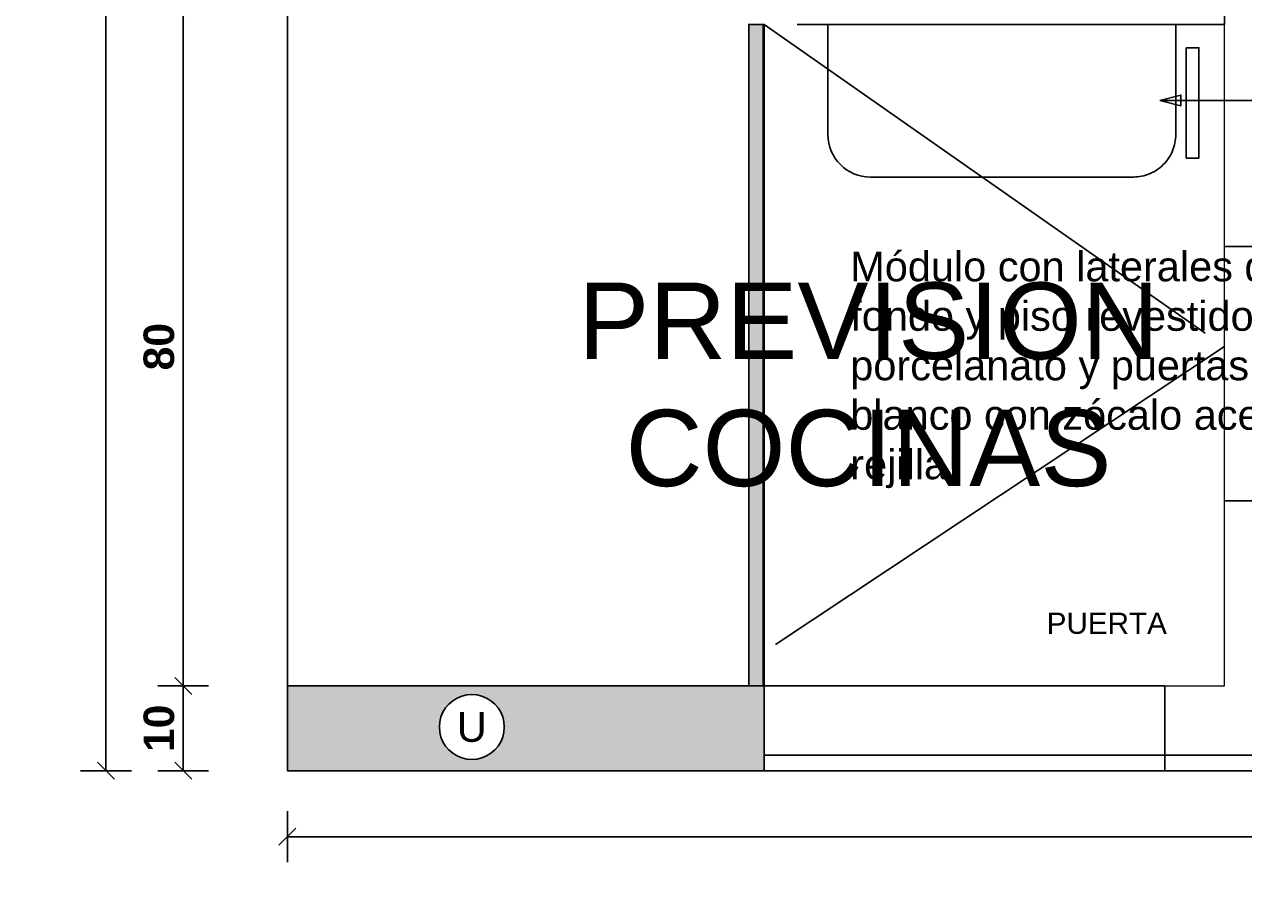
# Model space of a CAD drawing. Header units: millimetres. Extents: x 2889.7 to 2958.5, y 1033.7 to 1094.5.
# Tile 18 of 32: x 2945.4 to 2946.8, y 1043.6 to 1044.6. Entities that reach past the tile are written whole.
import ezdxf
from ezdxf.enums import TextEntityAlignment as Align

# ---------------------------------------------------------------- set-up
doc = ezdxf.new("R2010")
doc.units = ezdxf.units.MM
doc.set_wipeout_variables(frame=1)
doc.linetypes.add('HIDDEN2', pattern=[4.762499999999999, 3.175, -1.5875])
for name, color, linetype in [('A PROYECCION 2', 2, 'Continuous'), ('A SANITARIO', 5, 'Continuous'), ('A-ALBA-0', 9, 'Continuous'), ('A-ALBA-4', 6, 'Continuous'), ('A-ANNO-NIV', 2, 'Continuous'), ('A-ANNO-SIMB @ 20', 2, 'Continuous'), ('A-ANOT-COTA-PARC', 1, 'Continuous'), ('A-ANOT-TTEC', 2, 'Continuous'), ('AE-ALBA-1', 1, 'Continuous'), ('TEXTOS', 2, 'Continuous')]:
    doc.layers.add(name, color=color, linetype=linetype)
doc.styles.add('arial', font='arial.ttf')
doc.styles.add('BIS-ANOT', font='swiss.ttf')
doc.styles.add('BIS-COTA', font='swissb.ttf')
doc.styles.add('BIS-COTA-ACUM', font='swissi.ttf', dxfattribs={"oblique": 20})
doc.styles.add('E5-100', font='micross.ttf')
doc.dimstyles.new('BIS-COTA-ACUM', dxfattribs={"dimscale": 0.9, "dimtxt": 0.0016, "dimasz": 0.001, "dimexe": 0.0035, "dimexo": 0, "dimgap": 0.0005, "dimtad": 1, "dimdec": 1, "dimlfac": 100, "dimrnd": 1, "dimzin": 9, "dimdsep": 46, "dimtxsty": 'BIS-COTA-ACUM', "dimblk1": 'MARK1', "dimblk2": 'MARK2', "dimsah": 1, "dimcen": 0, "dimclrd": 1, "dimclre": 256, "dimclrt": 256, "dimaunit": 1, "dimadec": 0, "dimazin": 0, "dimtfac": 1, "dimtdec": 1, "dimtix": 1, "dimtmove": 2, "dimatfit": 3, "dimldrblk": 'MARK1', "dimfxl": 1, "dimtolj": 1, "dimarcsym": 1})
doc.dimstyles.new('BIS-COTA-NIVE', dxfattribs={"dimscale": 1.8, "dimtxt": 0.0018, "dimasz": 0.0015, "dimexe": 0, "dimexo": 0, "dimgap": 0.0027, "dimtad": 2, "dimtih": 1, "dimtoh": 1, "dimzin": 1, "dimdsep": 46, "dimtxsty": 'BIS-COTA', "dimblk1": 'MARK1', "dimblk2": 'MARK2', "dimsah": 1, "dimcen": 0.0015, "dimclrd": 1, "dimclre": 1, "dimaunit": 1, "dimadec": 0, "dimazin": 0, "dimtfac": 1, "dimtix": 1, "dimtofl": 0, "dimtmove": 2, "dimatfit": 3, "dimldrblk": 'MARK1', "dimfxl": 1, "dimtolj": 1, "dimarcsym": 0})
doc.dimstyles.new('BIS-COTA-PARC', dxfattribs={"dimscale": 0, "dimtxt": 0.0018, "dimasz": 0.001, "dimexe": 0.0015, "dimexo": 0, "dimgap": 0.0005, "dimtad": 1, "dimdec": 0, "dimlfac": 100, "dimzin": 9, "dimdsep": 46, "dimtxsty": 'BIS-COTA', "dimblk": 'OBLIQUE', "dimcen": 2.5, "dimclrd": 256, "dimclre": 251, "dimclrt": 2, "dimadec": 1, "dimazin": 2, "dimtfac": 1, "dimtdec": 0, "dimtix": 1, "dimtmove": 2, "dimatfit": 3, "dimldrblk": 'DOT', "dimfxl": 0.0015, "dimfxlon": 1, "dimtolj": 1, "dimtzin": 0, "dimarcsym": 0})

# ---------------------------------------------------------------- blocks, each defined once
blk = doc.blocks.new('*D361')
at = {"layer": 'A-ANNO-NIV', "color": 1, "lineweight": -2, "transparency": 16777216}
for p, q in [((2945.997367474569, 1044.613691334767), (2945.839250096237, 1044.611597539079)), ((2945.839250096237, 1044.611597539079), (2946.086545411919, 1044.611597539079)), ((2945.937367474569, 1044.613691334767), (2945.997367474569, 1044.613691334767))]:
    blk.add_line(p, q, dxfattribs=at)
at = {"layer": 'A-ANNO-NIV', "color": 0, "transparency": 16777216, "insert": (2946.019897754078, 1044.684122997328), "char_height": 0.036, "attachment_point": 5, "style": 'BIS-COTA'}
blk.add_mtext('\\A1;+0.90', dxfattribs=at)
blk = doc.blocks.new('MARK1')
at = {"color": 0}
for p, q in [((0.9959054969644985, 0), (-1.004094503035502, 0)), ((0, 1.5), (0, -1.5))]:
    blk.add_line(p, q, dxfattribs=at)
blk.add_lwpolyline([(0.4991923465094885, 0.4951376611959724), (-0.5040945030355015, -0.5)], dxfattribs=at)
blk = doc.blocks.new('MARK2')
at = {"color": 0}
for p, q in [((0.9959054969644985, 0), (-1.004094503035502, 0)), ((0, 1.5), (0, -1.5))]:
    blk.add_line(p, q, dxfattribs=at)
blk.add_lwpolyline([(0.4991923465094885, 0.4951376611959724), (-0.5040945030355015, -0.5)], dxfattribs=at)
blk = doc.blocks.new('*D362')
at = {"layer": 'A-ANNO-NIV', "color": 1, "lineweight": -2, "transparency": 16777216}
for p, q in [((2945.899517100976, 1045.823737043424), (2945.754443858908, 1045.828842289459)), ((2945.754443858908, 1045.828842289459), (2945.994113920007, 1045.828842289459)), ((2945.839517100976, 1045.823737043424), (2945.899517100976, 1045.823737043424))]:
    blk.add_line(p, q, dxfattribs=at)
at = {"layer": 'A-ANNO-NIV', "color": 0, "transparency": 16777216, "insert": (2945.931278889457, 1045.900842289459), "char_height": 0.036, "attachment_point": 5, "style": 'BIS-COTA'}
blk.add_mtext('\\A1;+2.11', dxfattribs=at)
blk = doc.blocks.new('_Oblique')
at = {"color": 0, "linetype": 'ByBlock', "lineweight": -2}
blk.add_line((-0.5, -0.5), (0.5, 0.5), dxfattribs=at)
blk = doc.blocks.new('*D365')
at = {"layer": 'A-ANOT-COTA-PARC', "color": 251, "lineweight": -2, "transparency": 16777216}
for p, q in [((2945.607099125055, 1043.813691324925), (2945.547099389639, 1043.813691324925)), ((2945.607099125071, 1043.713656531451), (2945.547099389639, 1043.713656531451))]:
    blk.add_line(p, q, dxfattribs=at)
at = {"layer": 'A-ANOT-COTA-PARC', "lineweight": -2, "transparency": 16777216}
blk.add_line((2945.577099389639, 1043.713656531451), (2945.577099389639, 1043.813691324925), dxfattribs=at)
at = {"layer": 'A-ANOT-COTA-PARC', "lineweight": -2, "transparency": 16777216, "xscale": 0.02, "yscale": 0.02, "zscale": 0.02}
for p, rotation in [((2945.577099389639, 1043.813691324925), 90), ((2945.577099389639, 1043.713656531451), 270)]:
    blk.add_blockref('_Oblique', p, dxfattribs=dict(at, rotation=rotation))
at = {"layer": 'A-ANOT-COTA-PARC', "color": 2, "transparency": 16777216, "insert": (2945.548622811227, 1043.763673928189), "char_height": 0.036, "attachment_point": 5, "rotation": 90, "style": 'BIS-COTA'}
blk.add_mtext('\\A1;10', dxfattribs=at)
blk = doc.blocks.new('_Dot')
at = {"color": 0, "linetype": 'ByBlock', "lineweight": -2}
blk.add_line((-0.5, 0), (-1, 0), dxfattribs=at)
at = {"color": 0, "linetype": 'ByBlock', "const_width": 0.5}
blk.add_lwpolyline([(-0.25, 0, 1), (0.25, 0, 1)], format="xyb", close=True, dxfattribs=at)
blk = doc.blocks.new('*D366')
at = {"layer": 'A-ANOT-COTA-PARC', "color": 251, "lineweight": -2, "transparency": 16777216}
for p, q in [((2945.607099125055, 1044.613691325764), (2945.547099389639, 1044.613691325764)), ((2945.607099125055, 1043.813691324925), (2945.547099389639, 1043.813691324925))]:
    blk.add_line(p, q, dxfattribs=at)
at = {"layer": 'A-ANOT-COTA-PARC', "lineweight": -2, "transparency": 16777216}
blk.add_line((2945.577099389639, 1043.813691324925), (2945.577099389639, 1044.613691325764), dxfattribs=at)
at = {"layer": 'A-ANOT-COTA-PARC', "lineweight": -2, "transparency": 16777216, "xscale": 0.02, "yscale": 0.02, "zscale": 0.02}
for p, rotation in [((2945.577099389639, 1044.613691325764), 90), ((2945.577099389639, 1043.813691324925), 270)]:
    blk.add_blockref('_Oblique', p, dxfattribs=dict(at, rotation=rotation))
at = {"layer": 'A-ANOT-COTA-PARC', "color": 2, "transparency": 16777216, "insert": (2945.548598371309, 1044.213691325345), "char_height": 0.036, "attachment_point": 5, "rotation": 90, "style": 'BIS-COTA'}
blk.add_mtext('\\A1;80', dxfattribs=at)
blk = doc.blocks.new('*D371')
at = {"layer": 'A-ANOT-COTA-PARC', "color": 251, "lineweight": -2, "transparency": 16777216}
for p, q in [((2945.516068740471, 1046.07569133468), (2945.456068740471, 1046.07569133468)), ((2945.516068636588, 1043.713656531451), (2945.456068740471, 1043.713656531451))]:
    blk.add_line(p, q, dxfattribs=at)
at = {"layer": 'A-ANOT-COTA-PARC', "lineweight": -2, "transparency": 16777216}
blk.add_line((2945.486068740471, 1046.07569133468), (2945.486068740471, 1043.713656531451), dxfattribs=at)
at = {"layer": 'A-ANOT-COTA-PARC', "lineweight": -2, "transparency": 16777216, "xscale": 0.02, "yscale": 0.02, "zscale": 0.02}
for p, rotation in [((2945.486068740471, 1046.07569133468), 90), ((2945.486068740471, 1043.713656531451), 270)]:
    blk.add_blockref('_Oblique', p, dxfattribs=dict(at, rotation=rotation))
at = {"layer": 'A-ANOT-COTA-PARC', "color": 2, "transparency": 16777216, "insert": (2945.457543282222, 1044.894673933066), "char_height": 0.036, "attachment_point": 5, "rotation": 90, "style": 'BIS-COTA'}
blk.add_mtext('\\A1;236', dxfattribs=at)
blk = doc.blocks.new('A-ANNO-NOM-2')
blk.add_wipeout([(8.220364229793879e-20, -0.001913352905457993), (0.00029931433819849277, -0.0018897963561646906), (0.0005912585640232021, -0.0018197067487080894), (0.0008686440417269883, -0.0017048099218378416), (0.0011246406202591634, -0.0015479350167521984), (0.0013529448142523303, -0.0013529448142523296), (0.0015479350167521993, -0.0011246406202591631), (0.0017048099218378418, -0.0008686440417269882), (0.00181970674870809, -0.0005912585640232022), (0.001889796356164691, -0.0002993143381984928), (0.0019133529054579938, 0), (0.0018897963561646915, 0.0002993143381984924), (0.00181970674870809, 0.0005912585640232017), (0.0017048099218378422, 0.0008686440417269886), (0.0015479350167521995, 0.0011246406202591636), (0.0013529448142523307, 0.001352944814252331), (0.001124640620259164, 0.0015479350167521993), (0.0008686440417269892, 0.0017048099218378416), (0.0005912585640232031, 0.0018197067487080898), (0.00029931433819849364, 0.0018897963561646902), (1.0194762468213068e-18, 0.0019133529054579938), (-0.0002993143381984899, 0.001889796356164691), (-0.0005912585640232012, 0.0018197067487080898), (-0.0008686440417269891, 0.0017048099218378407), (-0.0011246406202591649, 0.0015479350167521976), (-0.0013529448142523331, 0.0013529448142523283), (-0.0015479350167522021, 0.0011246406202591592), (-0.0017048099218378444, 0.0008686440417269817), (-0.0018197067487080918, 0.0005912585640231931), (-0.0018897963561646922, 0.000299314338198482), (-0.001913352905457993, -1.214306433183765e-17), (-0.0018897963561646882, -0.00029931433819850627), (-0.0018197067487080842, -0.0005912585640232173), (-0.001704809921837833, -0.0008686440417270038), (-0.0015479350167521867, -0.0011246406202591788), (-0.0013529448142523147, -0.0013529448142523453), (-0.001124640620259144, -0.0015479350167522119), (-0.0008686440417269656, -0.001704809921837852), (-0.0005912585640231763, -0.0018197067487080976), (-0.0002993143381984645, -0.0018897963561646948)])
blk.add_lwpolyline([(-3.51477226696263e-19, -0.001913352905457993), (0.0002993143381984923, -0.001889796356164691), (0.0005912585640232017, -0.00181970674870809), (0.000868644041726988, -0.001704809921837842), (0.001124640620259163, -0.001547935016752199), (0.00135294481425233, -0.001352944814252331), (0.001547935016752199, -0.001124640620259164), (0.001704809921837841, -0.0008686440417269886), (0.001819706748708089, -0.0005912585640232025), (0.001889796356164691, -0.000299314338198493), (0.001913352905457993, -4.686363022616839e-19), (0.001889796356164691, 0.0002993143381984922), (0.00181970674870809, 0.0005912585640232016), (0.001704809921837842, 0.0008686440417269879), (0.001547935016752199, 0.001124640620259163), (0.001352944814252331, 0.00135294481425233), (0.001124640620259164, 0.001547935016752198), (0.0008686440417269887, 0.001704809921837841), (0.0005912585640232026, 0.001819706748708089), (0.0002993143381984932, 0.001889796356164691), (5.857953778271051e-19, 0.001913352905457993), (-0.0002993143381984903, 0.001889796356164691), (-0.0005912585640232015, 0.00181970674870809), (-0.0008686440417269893, 0.001704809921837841), (-0.001124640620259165, 0.001547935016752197), (-0.001352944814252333, 0.001352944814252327), (-0.001547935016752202, 0.001124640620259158), (-0.001704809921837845, 0.0008686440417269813), (-0.001819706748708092, 0.000591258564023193), (-0.001889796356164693, 0.0002993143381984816), (-0.001913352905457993, -1.289223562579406e-17), (-0.001889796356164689, -0.000299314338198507), (-0.001819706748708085, -0.0005912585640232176), (-0.001704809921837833, -0.0008686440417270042), (-0.001547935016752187, -0.001124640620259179), (-0.001352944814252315, -0.001352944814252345), (-0.001124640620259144, -0.001547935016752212), (-0.0008686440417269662, -0.001704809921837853), (-0.0005912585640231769, -0.001819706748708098), (-0.0002993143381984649, -0.001889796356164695)], close=True)
at = {"color": 1, "linetype": 'Continuous', "style": 'E5-100'}
blk.add_attdef('LETRA', text='', height=0.00175, dxfattribs=at).set_placement((0, 0), align=Align.MIDDLE_CENTER)
blk = doc.blocks.new('*D396')
at = {"layer": 'A-ANOT-COTA-PARC', "color": 251, "lineweight": -2, "transparency": 16777216}
for p, q in [((2945.699864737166, 1043.665869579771), (2945.699864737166, 1043.605869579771)), ((2948.171871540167, 1043.665869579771), (2948.171871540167, 1043.605869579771))]:
    blk.add_line(p, q, dxfattribs=at)
at = {"layer": 'A-ANOT-COTA-PARC', "lineweight": -2, "transparency": 16777216}
blk.add_line((2948.171871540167, 1043.635869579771), (2945.699864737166, 1043.635869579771), dxfattribs=at)
at = {"layer": 'A-ANOT-COTA-PARC', "lineweight": -2, "transparency": 16777216, "xscale": 0.02, "yscale": 0.02, "zscale": 0.02, "rotation": 180}
blk.add_blockref('_Oblique', (2945.699864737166, 1043.635869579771), dxfattribs=at)
at = {"layer": 'A-ANOT-COTA-PARC', "lineweight": -2, "transparency": 16777216, "xscale": 0.02, "yscale": 0.02, "zscale": 0.02}
blk.add_blockref('_Oblique', (2948.171871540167, 1043.635869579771), dxfattribs=at)
at = {"layer": 'A-ANOT-COTA-PARC', "color": 2, "transparency": 16777216, "insert": (2946.935868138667, 1043.663869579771), "char_height": 0.036, "attachment_point": 5, "style": 'BIS-COTA'}
blk.add_mtext('\\A1;247', dxfattribs=at)
blk = doc.blocks.new('*D401')
at = {"layer": 'A-ALBA-0', "lineweight": -2, "transparency": 16777216}
blk.add_line((2948.319985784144, 1044.853691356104), (2948.319985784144, 1044.702704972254), dxfattribs=at)
at = {"layer": 'A-ALBA-0', "transparency": 16777216, "insert": (2948.345985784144, 1044.744092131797), "char_height": 0.032, "attachment_point": 5, "rotation": 270, "style": 'BIS-COTA-ACUM'}
blk.add_mtext('\\A1;242', dxfattribs=at)
blk = doc.blocks.new('*D402')
at = {"layer": 'A-ALBA-0', "lineweight": -2, "transparency": 16777216}
blk.add_line((2948.499985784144, 1044.853691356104), (2948.499985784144, 1044.705618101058), dxfattribs=at)
at = {"layer": 'A-ALBA-0', "transparency": 16777216, "insert": (2948.526431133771, 1044.747339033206), "char_height": 0.032, "attachment_point": 5, "rotation": 270, "style": 'BIS-COTA-ACUM'}
blk.add_mtext('\\A1;260', dxfattribs=at)
blk = doc.blocks.new('*D403')
at = {"layer": 'A-ALBA-0', "lineweight": -2, "transparency": 16777216}
blk.add_line((2950.071346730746, 1044.853691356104), (2950.071346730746, 1044.717507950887), dxfattribs=at)
at = {"layer": 'A-ALBA-0', "transparency": 16777216, "insert": (2950.097792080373, 1044.759959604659), "char_height": 0.032, "attachment_point": 5, "rotation": 270, "style": 'BIS-COTA-ACUM'}
blk.add_mtext('\\A1;437', dxfattribs=at)
blk = doc.blocks.new('*D404')
at = {"layer": 'A-ALBA-0', "lineweight": -2, "transparency": 16777216}
blk.add_line((2950.251346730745, 1044.853691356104), (2950.251346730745, 1044.728263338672), dxfattribs=at)
at = {"layer": 'A-ALBA-0', "transparency": 16777216, "insert": (2950.277813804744, 1044.769640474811), "char_height": 0.032, "attachment_point": 5, "rotation": 270, "style": 'BIS-COTA-ACUM'}
blk.add_mtext('\\A1;455', dxfattribs=at)
blk = doc.blocks.new('*U35')
blk.add_lwpolyline([(5.818423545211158e-14, -0.00784555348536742), (-0.0003124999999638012, -0.006595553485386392), (0.0003125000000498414, -0.006595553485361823)], close=True)
blk.add_wipeout([(-7.851580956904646e-19, -0.001913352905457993), (0.0002993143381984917, -0.0018897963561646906), (0.0005912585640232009, -0.0018197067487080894), (0.000868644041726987, -0.0017048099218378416), (0.001124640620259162, -0.0015479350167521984), (0.001352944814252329, -0.00135294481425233), (0.0015479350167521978, -0.0011246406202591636), (0.0017048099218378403, -0.0008686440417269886), (0.0018197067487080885, -0.0005912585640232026), (0.0018897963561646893, -0.0002993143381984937), (0.0019133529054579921, -8.673617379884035e-19), (0.0018897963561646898, 0.0002993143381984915), (0.0018197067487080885, 0.0005912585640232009), (0.0017048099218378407, 0.0008686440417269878), (0.001547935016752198, 0.0011246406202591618), (0.0013529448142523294, 0.0013529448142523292), (0.0011246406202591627, 0.0015479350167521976), (0.0008686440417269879, 0.0017048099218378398), (0.0005912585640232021, 0.001819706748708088), (0.00029931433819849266, 0.0018897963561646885), (1.5211450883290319e-19, 0.0019133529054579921), (-0.00029931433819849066, 0.0018897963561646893), (-0.0005912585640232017, 0.001819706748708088), (-0.0008686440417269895, 0.001704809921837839), (-0.0011246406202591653, 0.0015479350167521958), (-0.0013529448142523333, 0.0013529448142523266), (-0.0015479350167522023, 0.0011246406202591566), (-0.0017048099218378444, 0.0008686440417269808), (-0.0018197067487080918, 0.0005912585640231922), (-0.0018897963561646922, 0.0002993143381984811), (-0.001913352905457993, -1.3010426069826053e-17), (-0.0018897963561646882, -0.00029931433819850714), (-0.0018197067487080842, -0.0005912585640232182), (-0.001704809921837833, -0.0008686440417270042), (-0.001547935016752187, -0.0011246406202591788), (-0.001352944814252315, -0.0013529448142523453), (-0.0011246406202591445, -0.0015479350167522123), (-0.0008686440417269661, -0.0017048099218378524), (-0.0005912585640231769, -0.0018197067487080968), (-0.00029931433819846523, -0.0018897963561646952)])
at = {"linetype": 'Continuous'}
blk.add_line((5.818423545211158e-14, -0.00784555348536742), (1.731283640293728e-14, -0.001913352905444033), dxfattribs=at)
blk.add_circle((0, 0), 0.001913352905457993)
at = {"color": 1, "linetype": 'Continuous', "style": 'E5-100'}
blk.add_attdef('LETRA', text='', height=0.00175, dxfattribs=at).set_placement((0, 0), align=Align.MIDDLE_CENTER)

msp = doc.modelspace()

# ---------------------------------------------------------------- hatches: boundary and pattern name
h = msp.add_hatch(color=252)
h.dxf.hatch_style = 1
h.paths.add_polyline_path([(2946.261869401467, 1044.593691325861), (2946.243874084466, 1044.593691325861), (2946.243869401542, 1043.813691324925), (2946.261869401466, 1043.813691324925)])
h = msp.add_hatch(color=251)
h.dxf.hatch_style = 1
h.paths.add_polyline_path([(2945.717864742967, 1043.813691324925), (2945.699869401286, 1043.813691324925), (2945.699869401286, 1043.713691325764), (2946.262124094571, 1043.713691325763), (2946.262124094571, 1043.813691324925)])

# ---------------------------------------------------------------- linework, layer by layer
at = {"layer": 'A PROYECCION 2', "linetype": 'Continuous', "lineweight": 13}
msp.add_line((2946.260869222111, 1043.813691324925, -0.0009073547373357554), (2946.260869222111, 1044.593691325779, -0.0009073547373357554), dxfattribs=at)
at = {"layer": 'A PROYECCION 2', "linetype": 'Continuous', "lineweight": 13, "elevation": -0.0004536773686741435}
msp.add_lwpolyline([(2946.261869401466, 1043.813691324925), (2946.804512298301, 1043.813691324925)], dxfattribs=at)
at = {"layer": 'A-ALBA-4', "elevation": -0.0004536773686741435}
msp.add_lwpolyline([(2946.261869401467, 1044.593691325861), (2946.243874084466, 1044.593691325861), (2946.243869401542, 1043.813691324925), (2946.261869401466, 1043.813691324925)], close=True, dxfattribs=at)
at = {"layer": 'A-ALBA-4'}
msp.add_lwpolyline([(2946.262124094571, 1043.713691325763), (2945.699869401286, 1043.713691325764), (2945.699869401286, 1043.813691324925), (2946.262124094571, 1043.813691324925)], close=True, dxfattribs=at)
at = {"layer": 'AE-ALBA-1'}
for p, q in [((2946.804512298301, 1044.663691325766, 0.0004536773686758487), (2946.804512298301, 1044.593691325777)), ((2946.734512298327, 1043.813691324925, 0.0004536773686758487), (2946.734512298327, 1043.713691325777, 0.0004536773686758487))]:
    msp.add_line(p, q, dxfattribs=at)
msp.add_lwpolyline([(2946.300869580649, 1044.593691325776), (2946.804512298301, 1044.593691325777)], dxfattribs=at)
at = {"layer": 'AE-ALBA-1', "elevation": -0.0004536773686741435}
msp.add_lwpolyline([(2946.261869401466, 1043.813691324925), (2946.734512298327, 1043.813691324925)], dxfattribs=at)

# ---------------------------------------------------------------- texts
at = {"layer": 'A-ANOT-TTEC', "ltscale": 0.3, "insert": (2946.384983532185, 1044.168607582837), "char_height": 0.09, "width": 1.493888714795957, "attachment_point": 5, "style": 'BIS-ANOT'}
msp.add_mtext('PREVISION \\PCOCINAS', dxfattribs=at)
at = {"layer": 'TEXTOS', "attachment_point": 7, "style": 'arial'}
for s, width, insert, char_height in [('\\A1;Módulo con laterales de acero inox., fondo y piso revestidos de porcelanato y puertas melamínico blanco con zócalo acero inox. con rejilla', 0.833809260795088, (2946.36346243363, 1044.046824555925, 0.0004536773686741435), 0.035), ('\\A1;PUERTA', 0.646215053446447, (2946.595070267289, 1043.874688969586), 0.025)]:
    msp.add_mtext_dynamic_manual_height_columns(s, width=width, gutter_width=12.5, heights=[0], dxfattribs=dict(at, insert=insert, char_height=char_height))

# ---------------------------------------------------------------- dimensions: what is measured, and where the dimension line sits
at = {"layer": 'A-ANNO-NIV'}
for feature_location, offset, origin, picture, middle in [((2945.839517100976, 1045.823737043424), (-0.02507324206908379, 0.005105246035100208), (2952.266172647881, 1043.713691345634), '*D362', (2945.931278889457, 1045.900842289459)), ((2945.937367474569, 1044.613691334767), (-0.03811737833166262, -0.0020937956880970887), (2952.799869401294, 1043.713691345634), '*D361', (2946.019897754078, 1044.684122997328))]:
    dim = msp.add_ordinate_dim(feature_location=feature_location, offset=offset, dtype=0, origin=origin, dimstyle='BIS-COTA-NIVE', override={"dimscale": 0, "dimpost": '+<>', "dimtix": 1, "dimtofl": 0, "dimtmove": 2, "dimatfit": 3}, dxfattribs=at)
    dim.commit()
    dim.dimension.update_dxf_attribs({"geometry": picture, "text_midpoint": middle})
at = {"layer": 'A-ANOT-COTA-PARC'}
for base, p1, p2, angle, picture, middle in [((2945.486068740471, 1043.713656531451), (2945.699869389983, 1046.07569133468), (2945.699869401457, 1043.713656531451, -0.0004536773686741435), 90, '*D371', (2945.457543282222, 1044.894673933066)), ((2945.577099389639, 1044.613691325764), (2945.699864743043, 1043.813691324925, -0.0004536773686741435), (2945.699864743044, 1044.613691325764, -0.0004536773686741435), 90, '*D366', (2945.548598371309, 1044.213691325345)), ((2945.577099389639, 1043.813691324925), (2945.699869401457, 1043.713656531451, -0.0004536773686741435), (2945.699864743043, 1043.813691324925, -0.0004536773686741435), 90, '*D365', (2945.548622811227, 1043.763673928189)), ((2945.699864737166, 1043.635869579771), (2948.171871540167, 1043.713691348), (2945.699864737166, 1043.713691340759), 180, '*D396', (2946.935868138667, 1043.663869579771))]:
    dim = msp.add_linear_dim(base=base, p1=p1, p2=p2, angle=angle, dimstyle='BIS-COTA-PARC', override={"dimscale": 0, "dimtix": 1, "dimtofl": 1, "dimtmove": 2, "dimatfit": 3}, dxfattribs=at)
    dim.commit()
    dim.dimension.update_dxf_attribs({"geometry": picture, "text_midpoint": middle})

# ---------------------------------------------------------------- next in the draw order: block references
at = {"layer": 'A-ANNO-SIMB @ 20', "linetype": 'Continuous', "extrusion": (0.0008559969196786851, 0.0008559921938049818, 0.9999992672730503)}
ref = msp.add_blockref('A-ANNO-NOM-2', (2945.916275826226, 1043.762732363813, 3.415151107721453), dxfattribs=dict(at, xscale=-20, yscale=20.0000000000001, zscale=20.00000000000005, rotation=359.9999999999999))
ref.add_attrib('LETRA', 'U', dxfattribs={"layer": '0', "color": 1, "linetype": 'Continuous', "extrusion": (0.0008559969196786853, 0.000855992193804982, 0.9999992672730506), "height": 0.035, "style": 'BIS-ANOT'}).set_placement((2945.916252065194, 1043.762732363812, 3.415151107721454), align=Align.MIDDLE_CENTER)

# ---------------------------------------------------------------- next in the draw order: hatches: boundary and pattern name
at = {"layer": 'A-ALBA-0'}
h = msp.add_hatch(dxfattribs=at)
h.set_pattern_fill('_USER', color=256, scale=0.6, angle=90, pattern_type=0)
h.set_pattern_definition([(90, (2947.278887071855, 1074.931697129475), (-0.6, 3.673940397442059e-17), [])])
h.paths.add_polyline_path([(2950.849869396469, 1045.623691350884), (2952.799869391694, 1045.623691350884), (2952.799869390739, 1045.813691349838), (2947.849869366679, 1045.813691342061), (2947.849869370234, 1045.213691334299), (2946.318432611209, 1045.213691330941), (2945.999972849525, 1045.213691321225), (2945.699864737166, 1045.213691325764), (2945.699864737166, 1044.663691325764), (2946.288382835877, 1044.663691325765), (2946.337276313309, 1044.663691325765), (2946.804512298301, 1044.663691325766), (2946.804512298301, 1044.593691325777), (2946.804512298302, 1044.594691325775), (2946.804512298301, 1043.814191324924), (2946.261869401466, 1043.813191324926), (2946.261869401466, 1043.813691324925), (2946.734512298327, 1043.813691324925), (2946.734512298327, 1043.713691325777), (2947.971871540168, 1043.71369133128), (2947.971871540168, 1043.85369133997), (2948.171871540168, 1043.853691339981), (2948.100871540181, 1044.663691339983), (2950.850869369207, 1044.663691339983), (2950.850869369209, 1043.853691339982), (2950.780869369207, 1043.85369133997), (2950.780869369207, 1043.713691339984), (2952.799869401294, 1043.713691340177), (2952.79986939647, 1044.673691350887), (2950.849869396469, 1044.673691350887)])
h = msp.add_hatch(dxfattribs=at)
h.set_pattern_fill('_USER', color=256, scale=0.3, pattern_type=0)
h.set_pattern_definition([(0, (2947.278887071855, 1074.931697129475), (0, 0.3), [])])
h.paths.add_polyline_path([(2950.850869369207, 1044.663691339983), (2950.850869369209, 1043.853691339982), (2950.780869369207, 1043.85369133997), (2950.780869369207, 1043.713691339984), (2952.799869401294, 1043.713691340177), (2952.79986939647, 1044.673691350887), (2950.849873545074, 1044.673691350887), (2950.849873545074, 1045.613691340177), (2952.799869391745, 1045.613691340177), (2952.799869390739, 1045.813691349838), (2948.049869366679, 1045.813691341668), (2948.049869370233, 1045.213691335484), (2946.349869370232, 1045.213691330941), (2945.999972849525, 1045.213691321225), (2945.699864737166, 1045.213691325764), (2945.699864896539, 1044.663691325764), (2946.299869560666, 1044.663691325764), (2946.299869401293, 1044.613191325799), (2946.804512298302, 1044.614191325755), (2946.804512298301, 1043.814191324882), (2946.261869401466, 1043.813191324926), (2946.261869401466, 1043.813691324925), (2946.262124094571, 1043.813691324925), (2946.262124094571, 1043.713691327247), (2948.171871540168, 1043.71369133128), (2948.171871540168, 1043.853691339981), (2948.100871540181, 1043.853691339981), (2948.100871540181, 1044.666454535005)])

# ---------------------------------------------------------------- next in the draw order: dimensions: what is measured, and where the dimension line sits
for feature_location, offset, origin, text, picture, middle in [((2950.071346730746, 1044.853691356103), (0, -0.04128009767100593), (2945.389873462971, 1042.002587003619), '437', '*D403', (2950.097792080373, 1044.759959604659)), ((2950.251346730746, 1044.853691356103), (0, -0.03267374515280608), (2945.389873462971, 1042.002587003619), '455', '*D404', (2950.277813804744, 1044.769640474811)), ((2948.319985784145, 1044.853691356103), (0, -0.05821206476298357), (2945.689985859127, 1042.002587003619), '242', '*D401', (2948.345985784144, 1044.744092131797)), ((2948.499985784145, 1044.853691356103), (0, -0.05463139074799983), (2945.689985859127, 1042.002587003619), '260', '*D402', (2948.526431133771, 1044.747339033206))]:
    dim = msp.add_ordinate_dim(feature_location=feature_location, offset=offset, dtype=1, origin=origin, text=text, dimstyle='BIS-COTA-ACUM', override={"dimscale": 0, "dimtix": 1, "dimtofl": 1, "dimtmove": 2, "dimatfit": 3}, dxfattribs=at)
    dim.commit()
    dim.dimension.update_dxf_attribs({"geometry": picture, "text_midpoint": middle})

# ---------------------------------------------------------------- next in the draw order: block references
at = {"layer": 'A-ANNO-SIMB @ 20', "linetype": 'Continuous', "xscale": 20, "yscale": 20, "zscale": 20, "rotation": 269.9999999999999}
msp.add_blockref('*U35', (2946.885146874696, 1044.504094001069, 0.0006805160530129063), dxfattribs=at).add_auto_attribs({'LETRA': 'Ie'})

# ---------------------------------------------------------------- next in the draw order: linework, layer by layer
at = {"layer": 'A PROYECCION 2', "linetype": 'Continuous', "lineweight": 13}
msp.add_line((2946.804512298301, 1043.813691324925), (2946.804512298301, 1044.593691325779), dxfattribs=at)
at = {"layer": 'A SANITARIO', "linetype": 'ByBlock'}
msp.add_lwpolyline([(2946.759512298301, 1044.566074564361), (2946.759512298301, 1044.43607456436), (2946.774512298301, 1044.43607456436), (2946.774512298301, 1044.566074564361)], close=True, dxfattribs=at)
at = {"layer": 'A-ALBA-0'}
msp.add_lwpolyline([(2952.799869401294, 1043.71369133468), (2945.699869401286, 1043.71369133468), (2945.699869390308, 1046.07569133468), (2952.799869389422, 1046.07569133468)], close=True, dxfattribs=at)
at = {"layer": 'A-ALBA-0', "linetype": 'HIDDEN2', "ltscale": 0.2}
msp.add_lwpolyline([(2946.261869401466, 1044.593691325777), (2946.804512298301, 1044.213691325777), (2946.261869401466, 1043.85369132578)], dxfattribs=at)
at = {"layer": 'A-ALBA-0', "linetype": 'HIDDEN2', "ltscale": 0.2, "elevation": -2.396286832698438e-05}
msp.add_lwpolyline([(2946.337191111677, 1044.593691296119), (2946.337191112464, 1044.463691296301, 0.414213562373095), (2946.387191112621, 1044.413691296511), (2946.697191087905, 1044.413691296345, 0.4142135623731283), (2946.747191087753, 1044.463691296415), (2946.747191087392, 1044.593691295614)], format="xyb", dxfattribs=at)

doc.saveas('drawing.dxf')
